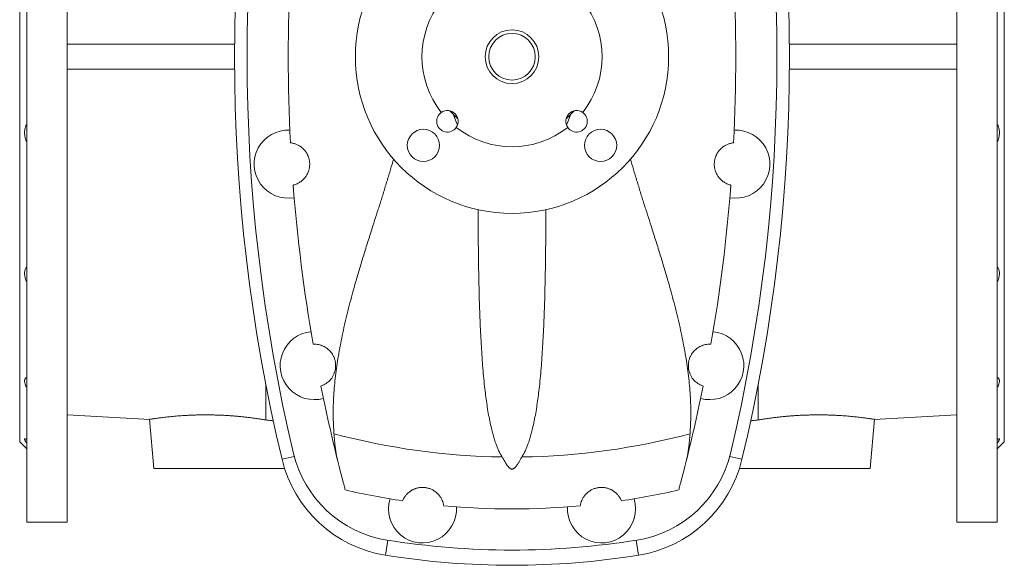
# Model space of a CAD drawing. Header units: millimetres. Extents: x -710 to 592, y 67 to 1977.
# Tile 1 of 7: x -710 to -160, y 67 to 372. Entities that reach past the tile are written whole.
import ezdxf

# ---------------------------------------------------------------- set-up
doc = ezdxf.new("R2010")
doc.units = ezdxf.units.MM

msp = doc.modelspace()

# ---------------------------------------------------------------- linework, layer by layer
at = {"color": 7, "linetype": 'Continuous', "lineweight": 15}
for p, q in [((-705.95, 91.11), (-705.95, 611.11)), ((-683.45, 91.11), (-683.45, 611.11)), ((-186.45, 91.11), (-186.45, 611.11)), ((-163.95, 91.11), (-163.95, 611.11)), ((-709.95, 136.11), (-709.95, 566.11)), ((-159.95, 136.11), (-159.95, 566.11)), ((-589.93, 358.11), (-683.45, 358.11)), ((-279.98, 358.11), (-186.45, 358.11)), ((-589.93, 344.11), (-683.45, 344.11)), ((-279.98, 344.11), (-186.45, 344.11)), ((-467.91, 319.01), (-465.4, 312.95)), ((-402, 319.01), (-404.51, 312.95)), ((-572.45, 168.16), (-572.45, 148.26)), ((-297.45, 168.16), (-297.45, 148.26)), ((-683.45, 151.11), (-637.35, 148.61)), ((-637.36, 148.62), (-634.95, 121.11)), ((-234.95, 121.11), (-232.55, 148.62)), ((-232.56, 148.61), (-186.45, 151.11)), ((-709.95, 136.11), (-705.95, 132.11)), ((-163.95, 132.11), (-159.95, 136.11)), ((-561.95, 121.11), (-634.95, 121.11)), ((-307.96, 121.11), (-234.95, 121.11)), ((-705.95, 91.11), (-683.45, 91.11)), ((-186.45, 91.11), (-163.95, 91.11))]:
    msp.add_line(p, q, dxfattribs=at)
at = {"color": 8, "linetype": 'Continuous', "lineweight": 0}
for p, q in [((-563.4, 126.3), (-556.58, 127.94)), ((-306.51, 126.3), (-313.33, 127.94)), ((-505.6, 72.74), (-504.26, 81.11)), ((-364.3, 72.74), (-365.65, 81.11))]:
    msp.add_line(p, q, dxfattribs=at)
at = {"color": 7, "linetype": 'Continuous', "lineweight": 15}
for centre, radius in [((-434.95, 351.11), 87.5), ((-434.95, 351.11), 15), ((-434.95, 351.11), 13), ((-484.45, 301.61), 9), ((-385.46, 301.61), 9)]:
    msp.add_circle(centre, radius, dxfattribs=at)
for centre, radius, start, end in [((375.05, 351.11), 965, 166.52867, 193.47133), ((375.05, 351.11), 958, 166.63145, 193.36855), ((-1244.95, 351.11), 958, 346.63145, 13.36855), ((-1244.95, 351.11), 965, 346.52867, 13.47133), ((375.05, 351.11), 935, 177.0534, 182.9466), ((-1244.95, 351.11), 935, 357.0534, 2.9466), ((-434.95, 351.11), 50.3, 141.745, 218.255), ((-434.95, 351.11), 50.3, 321.745, 38.255), ((-471.02, 315.04), 6, 124.9394, 325.0606), ((-471.02, 315.04), 6, 325.0606, 124.9394), ((-434.95, 351.11), 46, 221.0759, 228.9241), ((-398.89, 315.04), 6, 55.0606, 214.9394), ((-434.95, 351.11), 46, 311.0759, 318.9241), ((-398.89, 315.04), 6, 214.9394, 55.0606), ((-559.95, 291.11), 19, 87.2841, 280.0593), ((-434.95, 351.11), 50.3, 231.745, 308.255), ((-309.95, 291.11), 19, 259.9407, 92.7159), ((375.05, 351.11), 935, 184.3968, 189.88521), ((-1244.95, 351.11), 935, 350.11479, 355.6032), ((-545.45, 178.61), 19, 95.4349, 285.7931), ((-324.45, 178.61), 19, 254.2069, 84.5651), ((375.05, 351.11), 935, 191.34282, 193.98143), ((-1244.95, 351.11), 935, 346.01857, 348.65718), ((-434.95, 514.61), 387.04, 255.1124, 269.1984), ((-434.95, 514.61), 387.04, 270.8016, 284.8876), ((-494.73, 144.4), 64, 193.3686, 260.8279), ((-375.18, 144.4), 64, 279.1721, 346.6314), ((-494.36, 142.84), 71, 193.4713, 260.8855), ((-375.55, 142.84), 71, 279.1145, 346.5287), ((-434.95, 514.61), 416, 257.0598, 261.5515), ((-434.95, 514.61), 416, 278.4485, 282.9402), ((-484.95, 98.61), 19, 162.7946, 3.4981), ((-434.95, 514.61), 416, 264.7412, 275.2588), ((-384.95, 98.61), 19, 176.5019, 17.2054), ((-434.95, 514.61), 439, 260.8279, 279.1721), ((-434.95, 513.11), 446, 260.8855, 279.1145)]:
    msp.add_arc(centre, radius, start, end, dxfattribs=at)
for points, knots in [([(-705.95, 303.24), (-706.34, 304.07), (-706.65, 304.94), (-706.93, 306.08), (-706.97, 306.31), (-707.06, 306.78), (-707.09, 307.01), (-707.18, 307.7), (-707.2, 308.16), (-707.21, 309.07), (-707.18, 309.53), (-707.07, 310.42), (-706.98, 310.85), (-706.77, 311.68), (-706.63, 312.08), (-706.32, 312.85), (-706.15, 313.21), (-705.95, 313.55)], [0, 0, 0, 0, 0.25, 0.25, 0.3125, 0.3125, 0.375, 0.375, 0.5, 0.5, 0.625, 0.625, 0.75, 0.75, 0.875, 0.875, 1, 1, 1, 1]), ([(-163.95, 303.24), (-163.57, 304.07), (-163.26, 304.94), (-162.98, 306.08), (-162.94, 306.31), (-162.85, 306.78), (-162.82, 307.01), (-162.73, 307.7), (-162.71, 308.16), (-162.7, 309.07), (-162.73, 309.53), (-162.84, 310.42), (-162.93, 310.85), (-163.14, 311.68), (-163.28, 312.08), (-163.59, 312.85), (-163.76, 313.21), (-163.95, 313.55)], [0, 0, 0, 0, 0.25, 0.25, 0.3125, 0.3125, 0.375, 0.375, 0.5, 0.5, 0.625, 0.625, 0.75, 0.75, 0.875, 0.875, 1, 1, 1, 1]), ([(-558.72, 303.04), (-558.72, 303.04), (-558.66, 303.04), (-558.4, 303.01), (-558.21, 302.98), (-557.71, 302.9), (-557.4, 302.84), (-556.64, 302.65), (-556.19, 302.52), (-555.18, 302.13), (-554.61, 301.88), (-553.67, 301.34), (-553.34, 301.13), (-552.65, 300.64), (-552.29, 300.36), (-551.74, 299.86), (-551.55, 299.68), (-551.17, 299.29), (-550.98, 299.08), (-550.4, 298.39), (-550.01, 297.86), (-549.44, 296.89), (-549.25, 296.54), (-548.98, 295.96), (-548.89, 295.76), (-548.72, 295.33), (-548.64, 295.11), (-548.41, 294.4), (-548.27, 293.9), (-548.12, 293.08), (-548.07, 292.8), (-548, 292.24), (-547.98, 291.95), (-547.95, 291.37), (-547.95, 291.09), (-547.97, 290.52), (-547.98, 290.25), (-548.06, 289.44), (-548.14, 288.94), (-548.3, 288.24), (-548.36, 288.02), (-548.48, 287.6), (-548.54, 287.39), (-548.74, 286.81), (-548.89, 286.45), (-549.34, 285.46), (-549.66, 284.91), (-550.31, 283.94), (-550.64, 283.53), (-551.28, 282.8), (-551.6, 282.49), (-552.2, 281.94), (-552.5, 281.7), (-553.35, 281.07), (-553.87, 280.75), (-554.8, 280.26), (-555.22, 280.07), (-555.94, 279.79), (-556.24, 279.69), (-556.72, 279.55), (-556.9, 279.5), (-557.14, 279.44), (-557.2, 279.43), (-557.2, 279.43)], [0, 0, 0, 0, 0.0625, 0.0625, 0.125, 0.125, 0.1875, 0.1875, 0.25, 0.25, 0.3125, 0.3125, 0.34375, 0.34375, 0.375, 0.375, 0.390625, 0.390625, 0.40625, 0.40625, 0.4375, 0.4375, 0.453125, 0.453125, 0.460937, 0.460937, 0.46875, 0.46875, 0.484375, 0.484375, 0.492187, 0.492187, 0.5, 0.5, 0.507812, 0.507812, 0.515625, 0.515625, 0.53125, 0.53125, 0.539062, 0.539062, 0.546875, 0.546875, 0.5625, 0.5625, 0.59375, 0.59375, 0.625, 0.625, 0.65625, 0.65625, 0.6875, 0.6875, 0.75, 0.75, 0.8125, 0.8125, 0.875, 0.875, 0.9375, 0.9375, 1, 1, 1, 1]), ([(-311.19, 303.04), (-311.19, 303.04), (-311.25, 303.04), (-311.51, 303.01), (-311.7, 302.98), (-312.2, 302.9), (-312.51, 302.84), (-313.27, 302.65), (-313.72, 302.52), (-314.73, 302.13), (-315.3, 301.88), (-316.24, 301.34), (-316.57, 301.13), (-317.26, 300.64), (-317.62, 300.36), (-318.17, 299.86), (-318.36, 299.68), (-318.74, 299.29), (-318.93, 299.08), (-319.51, 298.39), (-319.9, 297.86), (-320.47, 296.89), (-320.66, 296.54), (-320.93, 295.96), (-321.02, 295.76), (-321.19, 295.33), (-321.27, 295.11), (-321.5, 294.4), (-321.64, 293.9), (-321.79, 293.08), (-321.84, 292.8), (-321.9, 292.24), (-321.93, 291.95), (-321.96, 291.37), (-321.96, 291.09), (-321.94, 290.52), (-321.93, 290.25), (-321.85, 289.44), (-321.77, 288.94), (-321.61, 288.24), (-321.55, 288.02), (-321.43, 287.6), (-321.37, 287.39), (-321.17, 286.81), (-321.02, 286.45), (-320.57, 285.46), (-320.25, 284.91), (-319.6, 283.94), (-319.27, 283.53), (-318.63, 282.8), (-318.31, 282.49), (-317.71, 281.94), (-317.41, 281.7), (-316.56, 281.07), (-316.04, 280.75), (-315.11, 280.26), (-314.69, 280.07), (-313.97, 279.79), (-313.67, 279.69), (-313.19, 279.55), (-313.01, 279.5), (-312.77, 279.44), (-312.71, 279.43), (-312.71, 279.43)], [0, 0, 0, 0, 0.0625, 0.0625, 0.125, 0.125, 0.1875, 0.1875, 0.25, 0.25, 0.3125, 0.3125, 0.34375, 0.34375, 0.375, 0.375, 0.390625, 0.390625, 0.40625, 0.40625, 0.4375, 0.4375, 0.453125, 0.453125, 0.460937, 0.460937, 0.46875, 0.46875, 0.484375, 0.484375, 0.492187, 0.492187, 0.5, 0.5, 0.507812, 0.507812, 0.515625, 0.515625, 0.53125, 0.53125, 0.539062, 0.539062, 0.546875, 0.546875, 0.5625, 0.5625, 0.59375, 0.59375, 0.625, 0.625, 0.65625, 0.65625, 0.6875, 0.6875, 0.75, 0.75, 0.8125, 0.8125, 0.875, 0.875, 0.9375, 0.9375, 1, 1, 1, 1]), ([(-501.17, 293.92), (-501.71, 292.01), (-502.87, 287.95), (-504.73, 281.78), (-506.69, 275.41), (-508.68, 269.09), (-510.68, 262.81), (-512.84, 256.07), (-515.13, 248.87), (-517.53, 241.22), (-519.84, 233.65), (-521.94, 226.54), (-523.81, 219.89), (-525.48, 213.69), (-527.05, 207.54), (-528.49, 201.45), (-529.8, 195.49), (-530.95, 189.69), (-531.96, 184.02), (-532.83, 178.41), (-533.55, 172.86), (-534.12, 167.34), (-534.54, 161.85), (-534.79, 156.4), (-534.85, 151.03), (-534.74, 145.74), (-534.51, 142.29), (-534.39, 140.56)], [0, 0, 0, 0, 0.03346, 0.071457, 0.109467, 0.147484, 0.185496, 0.223494, 0.27099, 0.318504, 0.366018, 0.413512, 0.453439, 0.493386, 0.533339, 0.573284, 0.613208, 0.651462, 0.689738, 0.728019, 0.766292, 0.804543, 0.843617, 0.882719, 0.92183, 0.960929, 1, 1, 1, 1]), ([(-368.75, 293.95), (-368.2, 292.03), (-367.04, 287.96), (-365.18, 281.78), (-363.22, 275.41), (-361.23, 269.09), (-359.23, 262.81), (-357.07, 256.07), (-354.78, 248.87), (-352.38, 241.22), (-350.07, 233.65), (-347.97, 226.54), (-346.09, 219.89), (-344.43, 213.69), (-342.86, 207.54), (-341.42, 201.45), (-340.11, 195.49), (-338.96, 189.69), (-337.95, 184.02), (-337.08, 178.41), (-336.36, 172.86), (-335.79, 167.34), (-335.37, 161.85), (-335.12, 156.4), (-335.06, 151.03), (-335.17, 145.74), (-335.4, 142.29), (-335.52, 140.56)], [0, 0, 0, 0, 0.0336303, 0.0716198, 0.1096236, 0.1476333, 0.1856392, 0.2236304, 0.2711179, 0.3186242, 0.3661291, 0.4136148, 0.4535347, 0.4934754, 0.5334214, 0.5733592, 0.6132764, 0.6515229, 0.6897921, 0.7280673, 0.7663333, 0.8045774, 0.8436443, 0.8827401, 0.9218438, 0.960936, 1, 1, 1, 1]), ([(-440.37, 127.61), (-440.76, 128.21), (-441.54, 129.41), (-442.48, 131.3), (-443.31, 133.23), (-444.13, 135.43), (-444.95, 137.92), (-445.74, 140.69), (-446.56, 143.96), (-447.4, 147.76), (-448.21, 152.11), (-448.93, 156.54), (-449.55, 161.03), (-450.15, 165.96), (-450.72, 171.36), (-451.25, 177.23), (-451.7, 183.19), (-452.1, 189.34), (-452.45, 195.67), (-452.75, 202.19), (-453, 208.78), (-453.21, 215.44), (-453.39, 222.17), (-453.53, 228.94), (-453.65, 235.79), (-453.74, 242.69), (-453.81, 249.69), (-453.86, 256.78), (-453.89, 262.13), (-453.91, 265.12), (-453.91, 265.71)], [0, 0, 0, 0, 0.017095, 0.03422, 0.051371, 0.068502, 0.09185, 0.115205, 0.138557, 0.173453, 0.208363, 0.243284, 0.278204, 0.313107, 0.356687, 0.40028, 0.443874, 0.487456, 0.533117, 0.578792, 0.624468, 0.67013, 0.715467, 0.760823, 0.806186, 0.851542, 0.89688, 0.942852, 0.988844, 1, 1, 1, 1]), ([(-429.54, 127.61), (-429.15, 128.21), (-428.37, 129.41), (-427.43, 131.3), (-426.6, 133.23), (-425.78, 135.43), (-424.96, 137.92), (-424.17, 140.69), (-423.35, 143.96), (-422.51, 147.76), (-421.7, 152.11), (-420.98, 156.54), (-420.36, 161.03), (-419.76, 165.96), (-419.19, 171.36), (-418.66, 177.23), (-418.21, 183.19), (-417.81, 189.34), (-417.46, 195.67), (-417.16, 202.19), (-416.91, 208.78), (-416.7, 215.44), (-416.52, 222.17), (-416.38, 228.94), (-416.26, 235.79), (-416.17, 242.69), (-416.1, 249.69), (-416.05, 256.78), (-416.01, 262.13), (-416, 265.12), (-416, 265.71)], [0, 0, 0, 0, 0.017095, 0.03422, 0.051371, 0.068502, 0.09185, 0.115205, 0.138557, 0.173453, 0.208364, 0.243284, 0.278204, 0.313107, 0.356687, 0.400281, 0.443875, 0.487456, 0.533118, 0.578793, 0.624469, 0.670131, 0.715468, 0.760824, 0.806187, 0.851543, 0.896881, 0.942854, 0.988846, 1, 1, 1, 1]), ([(-705.95, 225.1), (-706.34, 225.95), (-706.65, 226.8), (-706.93, 227.87), (-706.97, 228.09), (-707.06, 228.51), (-707.09, 228.72), (-707.18, 229.33), (-707.2, 229.73), (-707.21, 230.51), (-707.18, 230.89), (-707.07, 231.6), (-706.98, 231.93), (-706.77, 232.56), (-706.63, 232.85), (-706.32, 233.38), (-706.15, 233.63), (-705.95, 233.85)], [0, 0, 0, 0, 0.25, 0.25, 0.3125, 0.3125, 0.375, 0.375, 0.5, 0.5, 0.625, 0.625, 0.75, 0.75, 0.875, 0.875, 1, 1, 1, 1]), ([(-163.95, 225.1), (-163.57, 225.95), (-163.26, 226.8), (-162.98, 227.87), (-162.94, 228.09), (-162.85, 228.51), (-162.82, 228.72), (-162.73, 229.33), (-162.71, 229.73), (-162.7, 230.51), (-162.73, 230.89), (-162.84, 231.6), (-162.93, 231.93), (-163.14, 232.56), (-163.28, 232.85), (-163.59, 233.38), (-163.76, 233.63), (-163.95, 233.85)], [0, 0, 0, 0, 0.25, 0.25, 0.3125, 0.3125, 0.375, 0.375, 0.5, 0.5, 0.625, 0.625, 0.75, 0.75, 0.875, 0.875, 1, 1, 1, 1]), ([(-546.07, 190.59), (-546.07, 190.59), (-546.01, 190.6), (-545.75, 190.6), (-545.55, 190.61), (-545.02, 190.6), (-544.69, 190.59), (-543.89, 190.51), (-543.42, 190.45), (-542.33, 190.21), (-541.72, 190.03), (-540.68, 189.62), (-540.32, 189.46), (-539.55, 189.06), (-539.15, 188.83), (-538.51, 188.4), (-538.3, 188.24), (-537.86, 187.9), (-537.64, 187.72), (-536.96, 187.1), (-536.49, 186.62), (-535.78, 185.72), (-535.54, 185.38), (-535.08, 184.65), (-534.84, 184.24), (-534.52, 183.56), (-534.42, 183.33), (-534.22, 182.83), (-534.13, 182.57), (-533.95, 182.04), (-533.87, 181.76), (-533.73, 181.2), (-533.67, 180.9), (-533.57, 180.32), (-533.54, 180.04), (-533.48, 179.47), (-533.47, 179.18), (-533.44, 178.35), (-533.47, 177.84), (-533.57, 176.87), (-533.65, 176.43), (-533.83, 175.61), (-533.94, 175.22), (-534.28, 174.16), (-534.55, 173.57), (-534.96, 172.78), (-535.1, 172.53), (-535.39, 172.07), (-535.53, 171.85), (-535.97, 171.24), (-536.25, 170.89), (-536.81, 170.27), (-537.09, 170), (-537.89, 169.26), (-538.39, 168.89), (-539.31, 168.29), (-539.72, 168.06), (-540.42, 167.71), (-540.72, 167.58), (-541.2, 167.38), (-541.39, 167.32), (-541.63, 167.23), (-541.69, 167.21), (-541.69, 167.21)], [0, 0, 0, 0, 0.0625, 0.0625, 0.125, 0.125, 0.1875, 0.1875, 0.25, 0.25, 0.3125, 0.3125, 0.34375, 0.34375, 0.375, 0.375, 0.390625, 0.390625, 0.40625, 0.40625, 0.4375, 0.4375, 0.453125, 0.453125, 0.46875, 0.46875, 0.476562, 0.476562, 0.484375, 0.484375, 0.492187, 0.492187, 0.5, 0.5, 0.507812, 0.507812, 0.515625, 0.515625, 0.53125, 0.53125, 0.546875, 0.546875, 0.5625, 0.5625, 0.59375, 0.59375, 0.609375, 0.609375, 0.625, 0.625, 0.65625, 0.65625, 0.6875, 0.6875, 0.75, 0.75, 0.8125, 0.8125, 0.875, 0.875, 0.9375, 0.9375, 1, 1, 1, 1]), ([(-323.84, 190.59), (-323.84, 190.59), (-323.9, 190.6), (-324.16, 190.6), (-324.36, 190.61), (-324.89, 190.6), (-325.22, 190.59), (-326.02, 190.51), (-326.49, 190.45), (-327.58, 190.21), (-328.19, 190.03), (-329.23, 189.62), (-329.59, 189.46), (-330.36, 189.06), (-330.76, 188.83), (-331.4, 188.4), (-331.61, 188.24), (-332.05, 187.9), (-332.27, 187.72), (-332.95, 187.1), (-333.42, 186.62), (-334.13, 185.72), (-334.37, 185.38), (-334.83, 184.65), (-335.06, 184.24), (-335.39, 183.56), (-335.49, 183.33), (-335.69, 182.83), (-335.78, 182.57), (-335.96, 182.04), (-336.04, 181.76), (-336.18, 181.2), (-336.24, 180.9), (-336.33, 180.32), (-336.37, 180.04), (-336.43, 179.47), (-336.44, 179.18), (-336.46, 178.35), (-336.44, 177.84), (-336.34, 176.87), (-336.26, 176.43), (-336.08, 175.61), (-335.97, 175.22), (-335.63, 174.16), (-335.36, 173.57), (-334.95, 172.78), (-334.81, 172.53), (-334.52, 172.07), (-334.38, 171.85), (-333.94, 171.24), (-333.66, 170.89), (-333.1, 170.27), (-332.82, 170), (-332.02, 169.26), (-331.52, 168.89), (-330.6, 168.29), (-330.19, 168.06), (-329.49, 167.71), (-329.19, 167.58), (-328.71, 167.38), (-328.52, 167.32), (-328.28, 167.23), (-328.22, 167.21), (-328.22, 167.21)], [0, 0, 0, 0, 0.0625, 0.0625, 0.125, 0.125, 0.1875, 0.1875, 0.25, 0.25, 0.3125, 0.3125, 0.34375, 0.34375, 0.375, 0.375, 0.390625, 0.390625, 0.40625, 0.40625, 0.4375, 0.4375, 0.453125, 0.453125, 0.46875, 0.46875, 0.476562, 0.476562, 0.484375, 0.484375, 0.492187, 0.492187, 0.5, 0.5, 0.507812, 0.507812, 0.515625, 0.515625, 0.53125, 0.53125, 0.546875, 0.546875, 0.5625, 0.5625, 0.59375, 0.59375, 0.609375, 0.609375, 0.625, 0.625, 0.65625, 0.65625, 0.6875, 0.6875, 0.75, 0.75, 0.8125, 0.8125, 0.875, 0.875, 0.9375, 0.9375, 1, 1, 1, 1]), ([(-705.95, 166.15), (-706.34, 166.88), (-706.65, 167.59), (-706.93, 168.42), (-706.97, 168.59), (-707.06, 168.91), (-707.09, 169.06), (-707.18, 169.51), (-707.2, 169.79), (-707.21, 170.31), (-707.18, 170.55), (-707.07, 170.97), (-706.98, 171.16), (-706.77, 171.48), (-706.63, 171.62), (-706.32, 171.84), (-706.15, 171.93), (-705.95, 171.99)], [0, 0, 0, 0, 0.25, 0.25, 0.3125, 0.3125, 0.375, 0.375, 0.5, 0.5, 0.625, 0.625, 0.75, 0.75, 0.875, 0.875, 1, 1, 1, 1]), ([(-163.95, 166.15), (-163.57, 166.88), (-163.26, 167.59), (-162.98, 168.42), (-162.94, 168.59), (-162.85, 168.91), (-162.82, 169.06), (-162.73, 169.51), (-162.71, 169.79), (-162.7, 170.31), (-162.73, 170.55), (-162.84, 170.97), (-162.93, 171.16), (-163.14, 171.48), (-163.28, 171.62), (-163.59, 171.84), (-163.76, 171.93), (-163.95, 171.99)], [0, 0, 0, 0, 0.25, 0.25, 0.3125, 0.3125, 0.375, 0.375, 0.5, 0.5, 0.625, 0.625, 0.75, 0.75, 0.875, 0.875, 1, 1, 1, 1]), ([(-572.45, 148.26), (-573.11, 148.37), (-574.42, 148.59), (-576.47, 148.9), (-578.59, 149.21), (-580.79, 149.5), (-583.06, 149.78), (-585.35, 150.03), (-587.66, 150.26), (-589.97, 150.46), (-592.33, 150.64), (-594.72, 150.79), (-597.14, 150.92), (-599.51, 151.01), (-601.82, 151.07), (-604.07, 151.11), (-606.31, 151.12), (-608.53, 151.1), (-610.74, 151.06), (-612.87, 151), (-614.93, 150.91), (-616.91, 150.81), (-618.84, 150.7), (-620.72, 150.56), (-622.54, 150.42), (-624.26, 150.26), (-625.9, 150.11), (-627.44, 149.94), (-628.89, 149.78), (-630.26, 149.62), (-631.52, 149.46), (-632.67, 149.31), (-633.69, 149.16), (-634.59, 149.04), (-635.38, 148.92), (-636.04, 148.82), (-636.58, 148.74), (-636.98, 148.68), (-637.23, 148.64), (-637.36, 148.62), (-637.35, 148.62), (-637.35, 148.62)], [0, 0, 0, 0, 0.025744, 0.051506, 0.07725, 0.103731, 0.130234, 0.156715, 0.182581, 0.208468, 0.234334, 0.260996, 0.287681, 0.314344, 0.339486, 0.364648, 0.389791, 0.415668, 0.441567, 0.467445, 0.492538, 0.517651, 0.542745, 0.568536, 0.594348, 0.62014, 0.645795, 0.671469, 0.697124, 0.723499, 0.749894, 0.776269, 0.802348, 0.828447, 0.854526, 0.881365, 0.908226, 0.935064, 0.961093, 0.987141, 1, 1, 1, 1]), ([(-297.45, 148.26), (-296.8, 148.37), (-295.49, 148.59), (-293.44, 148.9), (-291.32, 149.21), (-289.12, 149.5), (-286.85, 149.78), (-284.56, 150.03), (-282.25, 150.26), (-279.94, 150.46), (-277.58, 150.64), (-275.19, 150.79), (-272.77, 150.92), (-270.4, 151.01), (-268.09, 151.07), (-265.84, 151.11), (-263.6, 151.12), (-261.38, 151.1), (-259.17, 151.06), (-257.04, 151), (-254.98, 150.91), (-253, 150.81), (-251.07, 150.7), (-249.19, 150.56), (-247.37, 150.42), (-245.64, 150.26), (-244.01, 150.11), (-242.47, 149.94), (-241.02, 149.78), (-239.65, 149.62), (-238.39, 149.46), (-237.24, 149.31), (-236.22, 149.16), (-235.32, 149.04), (-234.53, 148.92), (-233.87, 148.82), (-233.33, 148.74), (-232.93, 148.68), (-232.68, 148.64), (-232.55, 148.62), (-232.56, 148.62), (-232.56, 148.62)], [0, 0, 0, 0, 0.025744, 0.051506, 0.07725, 0.103731, 0.130234, 0.156715, 0.182581, 0.208468, 0.234334, 0.260996, 0.287681, 0.314344, 0.339486, 0.364648, 0.389791, 0.415668, 0.441567, 0.467445, 0.492538, 0.517651, 0.542745, 0.568536, 0.594348, 0.62014, 0.645795, 0.671469, 0.697124, 0.723499, 0.749894, 0.776269, 0.802348, 0.828447, 0.854526, 0.881365, 0.908226, 0.935064, 0.961093, 0.987141, 1, 1, 1, 1]), ([(-568.25, 147.74), (-568.38, 147.76), (-569.1, 147.86), (-570.49, 148.03), (-571.8, 148.19), (-572.45, 148.26)], [0, 0, 0, 0, 0.096973, 0.548662, 1, 1, 1, 1]), ([(-301.66, 147.74), (-301.53, 147.76), (-300.81, 147.86), (-299.42, 148.03), (-298.11, 148.19), (-297.45, 148.26)], [0, 0, 0, 0, 0.096973, 0.548662, 1, 1, 1, 1]), ([(-705.95, 135.35), (-706.34, 135.86), (-706.65, 136.32), (-706.93, 136.79), (-706.97, 136.88), (-707.06, 137.04), (-707.09, 137.12), (-707.18, 137.33), (-707.2, 137.45), (-707.21, 137.63), (-707.18, 137.7), (-707.07, 137.77), (-706.98, 137.78), (-706.77, 137.76), (-706.63, 137.72), (-706.32, 137.59), (-706.15, 137.51), (-705.95, 137.4)], [0, 0, 0, 0, 0.25, 0.25, 0.3125, 0.3125, 0.375, 0.375, 0.5, 0.5, 0.625, 0.625, 0.75, 0.75, 0.875, 0.875, 1, 1, 1, 1]), ([(-534.39, 140.56), (-534.33, 139.62), (-534.2, 137.73), (-533.93, 135.03), (-533.62, 132.42), (-533.24, 129.91), (-532.79, 127.48), (-532.43, 125.96), (-532.25, 125.2)], [0, 0, 0, 0, 0.165726, 0.331501, 0.497228, 0.664802, 0.832427, 1, 1, 1, 1]), ([(-335.52, 140.56), (-335.58, 139.62), (-335.71, 137.73), (-335.98, 135.03), (-336.29, 132.42), (-336.67, 129.91), (-337.12, 127.48), (-337.48, 125.96), (-337.65, 125.2)], [0, 0, 0, 0, 0.165726, 0.331501, 0.497228, 0.664802, 0.832427, 1, 1, 1, 1]), ([(-163.95, 135.35), (-163.57, 135.86), (-163.26, 136.32), (-162.98, 136.79), (-162.94, 136.88), (-162.85, 137.04), (-162.82, 137.12), (-162.73, 137.33), (-162.71, 137.45), (-162.7, 137.63), (-162.73, 137.7), (-162.84, 137.77), (-162.93, 137.78), (-163.14, 137.76), (-163.28, 137.72), (-163.59, 137.59), (-163.76, 137.51), (-163.95, 137.4)], [0, 0, 0, 0, 0.25, 0.25, 0.3125, 0.3125, 0.375, 0.375, 0.5, 0.5, 0.625, 0.625, 0.75, 0.75, 0.875, 0.875, 1, 1, 1, 1]), ([(-440.37, 127.61), (-439.92, 126.75), (-439.17, 125.32), (-438.12, 123.6), (-437.33, 122.51), (-436.76, 121.85), (-436.32, 121.44), (-435.96, 121.18), (-435.59, 120.98), (-435.25, 120.88), (-434.92, 120.85), (-434.56, 120.9), (-434.15, 121.06), (-433.77, 121.3), (-433.28, 121.72), (-432.74, 122.29), (-432.17, 123.03), (-431.67, 123.8), (-431.06, 124.81), (-430.33, 126.07), (-429.8, 127.09), (-429.54, 127.61)], [0, 0, 0, 0, 0.168435, 0.280278, 0.354738, 0.404771, 0.429097, 0.453368, 0.473569, 0.49007, 0.499958, 0.514608, 0.534113, 0.558801, 0.583609, 0.637537, 0.691609, 0.745844, 0.799993, 0.899994, 1, 1, 1, 1]), ([(-532.25, 125.2), (-531.76, 123.21), (-531.3, 121.38), (-530.44, 118.05), (-530.05, 116.54), (-529.35, 113.85), (-529.04, 112.67), (-528.64, 111.16), (-528.52, 110.69), (-528.3, 109.86), (-528.2, 109.49), (-528.11, 109.17)], [0, 0, 0, 0, 0.25, 0.25, 0.5, 0.5, 0.75, 0.75, 0.875, 0.875, 1, 1, 1, 1]), ([(-337.65, 125.2), (-338.15, 123.21), (-338.61, 121.38), (-339.47, 118.05), (-339.86, 116.54), (-340.56, 113.85), (-340.87, 112.67), (-341.27, 111.16), (-341.39, 110.69), (-341.61, 109.86), (-341.71, 109.49), (-341.8, 109.17)], [0, 0, 0, 0, 0.25, 0.25, 0.5, 0.5, 0.75, 0.75, 0.875, 0.875, 1, 1, 1, 1]), ([(-473.08, 100.36), (-473.15, 100.84), (-473.27, 101.43), (-473.59, 102.49), (-473.73, 102.87), (-474.08, 103.69), (-474.29, 104.13), (-474.83, 105.07), (-475.16, 105.57), (-475.78, 106.35), (-476.01, 106.61), (-476.52, 107.15), (-476.81, 107.43), (-477.46, 107.99), (-477.82, 108.27), (-478.64, 108.83), (-479.11, 109.1), (-479.89, 109.49), (-480.16, 109.61), (-480.75, 109.85), (-481.07, 109.97), (-481.72, 110.17), (-482.07, 110.26), (-482.6, 110.38), (-482.78, 110.41), (-483.15, 110.47), (-483.51, 110.52), (-483.88, 110.56), (-484.25, 110.59), (-484.44, 110.6), (-484.98, 110.61), (-485.34, 110.61), (-486.03, 110.56), (-486.36, 110.53), (-486.99, 110.44), (-487.29, 110.38), (-487.86, 110.25), (-488.13, 110.18), (-488.65, 110.03), (-488.89, 109.95), (-489.58, 109.69), (-490, 109.5), (-490.57, 109.21), (-490.75, 109.11), (-491.1, 108.92), (-491.27, 108.81), (-491.74, 108.51), (-492.03, 108.31), (-492.81, 107.7), (-493.25, 107.3), (-493.81, 106.71), (-493.98, 106.51), (-494.3, 106.14), (-494.45, 105.95), (-494.85, 105.41), (-495.07, 105.07), (-495.64, 104.12), (-495.89, 103.57), (-496.07, 103.12)], [0, 0, 0, 0, 0.125, 0.125, 0.1875, 0.1875, 0.25, 0.25, 0.3125, 0.3125, 0.34375, 0.34375, 0.375, 0.375, 0.40625, 0.40625, 0.4375, 0.4375, 0.453125, 0.453125, 0.46875, 0.46875, 0.484375, 0.484375, 0.492188, 0.492188, 0.5, 0.507813, 0.507813, 0.515625, 0.515625, 0.53125, 0.53125, 0.546875, 0.546875, 0.5625, 0.5625, 0.578125, 0.578125, 0.59375, 0.59375, 0.625, 0.625, 0.640625, 0.640625, 0.65625, 0.65625, 0.6875, 0.6875, 0.75, 0.75, 0.78125, 0.78125, 0.8125, 0.8125, 0.875, 0.875, 1, 1, 1, 1]), ([(-396.83, 100.36), (-396.76, 100.84), (-396.64, 101.43), (-396.32, 102.49), (-396.18, 102.87), (-395.83, 103.69), (-395.62, 104.13), (-395.08, 105.07), (-394.75, 105.57), (-394.13, 106.35), (-393.9, 106.61), (-393.39, 107.15), (-393.1, 107.43), (-392.45, 107.99), (-392.09, 108.27), (-391.27, 108.83), (-390.8, 109.1), (-390.02, 109.49), (-389.74, 109.61), (-389.16, 109.85), (-388.84, 109.97), (-388.19, 110.17), (-387.84, 110.26), (-387.31, 110.38), (-387.13, 110.41), (-386.76, 110.47), (-386.4, 110.52), (-386.03, 110.56), (-385.66, 110.59), (-385.47, 110.6), (-384.93, 110.61), (-384.57, 110.61), (-383.88, 110.56), (-383.55, 110.53), (-382.92, 110.44), (-382.62, 110.38), (-382.05, 110.25), (-381.78, 110.18), (-381.26, 110.03), (-381.02, 109.95), (-380.33, 109.69), (-379.91, 109.5), (-379.34, 109.21), (-379.16, 109.11), (-378.81, 108.92), (-378.64, 108.81), (-378.17, 108.51), (-377.88, 108.31), (-377.1, 107.7), (-376.66, 107.3), (-376.1, 106.71), (-375.93, 106.51), (-375.61, 106.14), (-375.46, 105.95), (-375.06, 105.41), (-374.84, 105.07), (-374.27, 104.12), (-374.02, 103.57), (-373.84, 103.12)], [0, 0, 0, 0, 0.125, 0.125, 0.1875, 0.1875, 0.25, 0.25, 0.3125, 0.3125, 0.34375, 0.34375, 0.375, 0.375, 0.40625, 0.40625, 0.4375, 0.4375, 0.453125, 0.453125, 0.46875, 0.46875, 0.484375, 0.484375, 0.492188, 0.492188, 0.5, 0.507813, 0.507813, 0.515625, 0.515625, 0.53125, 0.53125, 0.546875, 0.546875, 0.5625, 0.5625, 0.578125, 0.578125, 0.59375, 0.59375, 0.625, 0.625, 0.640625, 0.640625, 0.65625, 0.65625, 0.6875, 0.6875, 0.75, 0.75, 0.78125, 0.78125, 0.8125, 0.8125, 0.875, 0.875, 1, 1, 1, 1])]:
    msp.add_open_spline(points, degree=3, knots=knots, dxfattribs=at)

doc.saveas('drawing.dxf')
